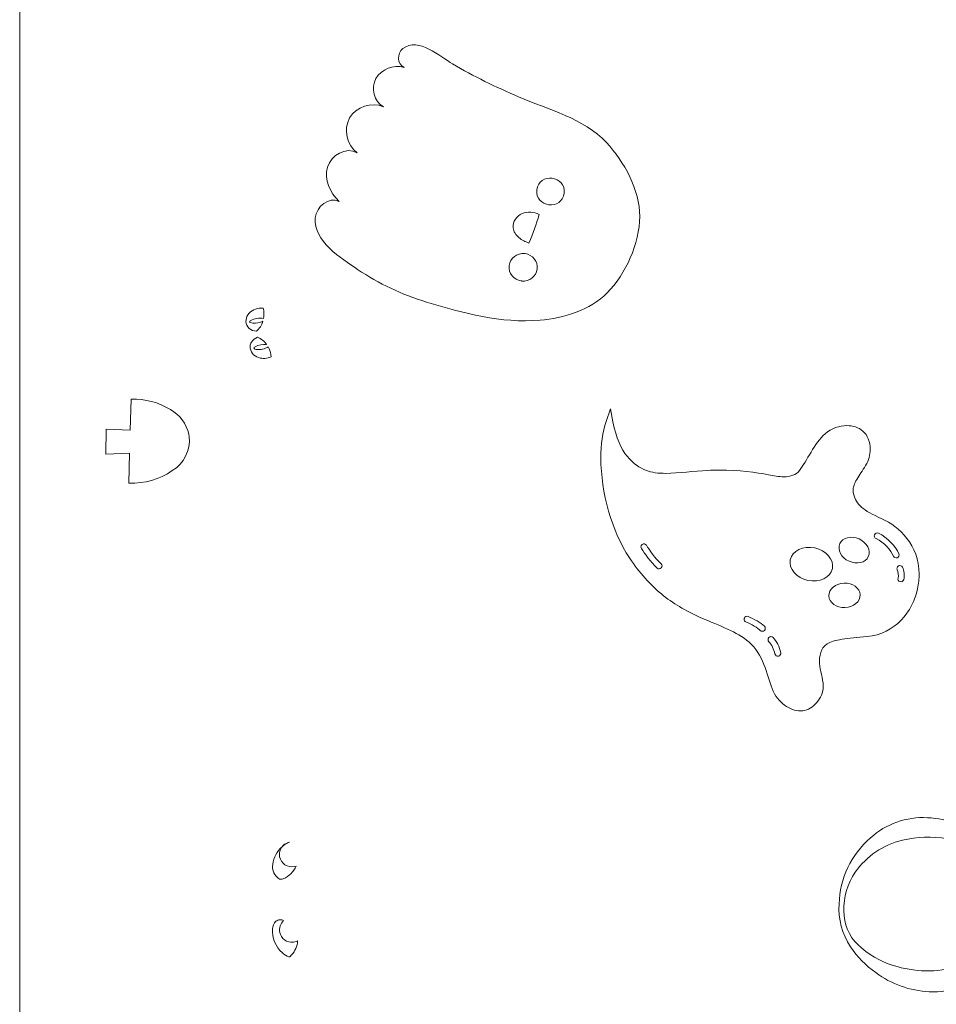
# Model space of a CAD drawing. Header units: millimetres. Extents: x -357 to 413, y -199 to 390.
# Tile 210 of 256: x 266 to 344, y 99 to 183. Entities that reach past the tile are written whole.
import ezdxf

# ---------------------------------------------------------------- set-up
doc = ezdxf.new("R2010")
doc.units = ezdxf.units.MM
doc.header["$MEASUREMENT"] = 0
doc.layers.add('Layer 1', color=7, linetype='Continuous')

msp = doc.modelspace()

# ---------------------------------------------------------------- linework, layer by layer
at = {"layer": 'Layer 1', "color": 173, "lineweight": 0}
msp.add_open_spline([(412.5212, 97.8702), (412.5212, 97.8702), (412.5212, 235.8701), (412.5212, 235.8701), (412.5212, 235.8701), (412.5212, 235.8701), (409.5212, 235.8701), (409.5212, 235.8701), (409.5212, 235.8701), (409.5212, 235.8701), (409.5212, 238.8701), (409.5212, 238.8701), (409.5212, 238.8701), (409.5212, 238.8701), (412.5212, 238.8701), (412.5212, 238.8701), (412.5212, 238.8701), (412.5212, 238.8701), (412.5212, 241.8701), (412.5212, 241.8701), (412.5212, 241.8701), (412.5212, 241.8701), (409.5212, 241.8701), (409.5212, 241.8701), (409.5212, 241.8701), (409.5212, 241.8701), (409.5212, 244.8701), (409.5212, 244.8701), (409.5212, 244.8701), (409.5212, 244.8701), (268.5212, 244.8701), (268.5212, 244.8701), (268.5212, 244.8701), (268.5212, 244.8701), (268.5212, 241.8701), (268.5212, 241.8701), (268.5212, 241.8701), (268.5212, 241.8701), (265.5212, 241.8701), (265.5212, 241.8701), (265.5212, 241.8701), (265.5212, 241.8701), (265.5212, 238.8701), (265.5212, 238.8701), (265.5212, 238.8701), (265.5212, 238.8701), (268.5212, 238.8701), (268.5212, 238.8701), (268.5212, 238.8701), (268.5212, 238.8701), (268.5212, 235.8701), (268.5212, 235.8701), (268.5212, 235.8701), (268.5212, 235.8701), (265.5212, 235.8701), (265.5212, 235.8701), (265.5212, 235.8701), (265.5212, 235.8701), (265.5212, 97.8702), (265.5212, 97.8702), (265.5212, 97.8702), (265.5212, 97.8702), (412.5212, 97.8702), (412.5212, 97.8702)], degree=3, knots=[0, 0, 0, 0, 0.0588235, 0.0588235, 0.0588235, 0.0588235, 0.1176471, 0.1176471, 0.1176471, 0.1176471, 0.1764706, 0.1764706, 0.1764706, 0.1764706, 0.2352941, 0.2352941, 0.2352941, 0.2352941, 0.2941176, 0.2941176, 0.2941176, 0.2941176, 0.3529412, 0.3529412, 0.3529412, 0.3529412, 0.4117647, 0.4117647, 0.4117647, 0.4117647, 0.4705882, 0.4705882, 0.4705882, 0.4705882, 0.5294118, 0.5294118, 0.5294118, 0.5294118, 0.5882353, 0.5882353, 0.5882353, 0.5882353, 0.6470588, 0.6470588, 0.6470588, 0.6470588, 0.7058824, 0.7058824, 0.7058824, 0.7058824, 0.7647059, 0.7647059, 0.7647059, 0.7647059, 0.8235294, 0.8235294, 0.8235294, 0.8235294, 0.8823529, 0.8823529, 0.8823529, 0.8823529, 1, 1, 1, 1], dxfattribs=at)
at = {"layer": 'Layer 1', "color": 140, "lineweight": 0}
for points, knots in [([(302.5183, 179.28), (304.3291, 178.206), (306.2332, 177.2963), (308.1642, 176.4614), (308.1642, 176.4614), (310.6886, 175.3706), (313.7429, 174.6249), (315.6759, 172.5455), (315.6759, 172.5455), (317.1806, 170.9269), (318.541, 168.4941), (318.5221, 166.2224), (318.5221, 166.2224), (318.5036, 163.9288), (317.3281, 161.3069), (315.7329, 159.6906), (315.7329, 159.6906), (314.3219, 158.2613), (311.9814, 157.5199), (310.0193, 157.3637), (310.0193, 157.3637), (306.6019, 157.0921), (303.5051, 157.9471), (300.2921, 158.9167), (300.2921, 158.9167), (298.2075, 159.5463), (296.2192, 160.4918), (294.4112, 161.7055), (294.4112, 161.7055), (292.9876, 162.6611), (290.6164, 164.1041), (290.7921, 166.1135), (290.7921, 166.1135), (290.8768, 167.0824), (291.96, 167.9609), (292.8268, 167.5197), (292.8268, 167.5197), (292.0396, 168.2642), (291.5343, 169.4052), (291.8336, 170.4465), (291.8336, 170.4465), (292.1329, 171.4878), (293.4324, 172.2129), (294.3767, 171.6816), (294.3767, 171.6816), (293.473, 172.3288), (293.1761, 173.6893), (293.7276, 174.6542), (293.7276, 174.6542), (294.2792, 175.6195), (295.6022, 176.0537), (296.6189, 175.6038), (296.6189, 175.6038), (295.8047, 176.0484), (295.524, 177.2117), (295.974, 178.0227), (295.974, 178.0227), (296.424, 178.8342), (297.4786, 179.2198), (298.3742, 178.9772), (298.3742, 178.9772), (297.773, 179.2205), (297.766, 180.1838), (298.2783, 180.5816), (298.2783, 180.5816), (299.5801, 181.5918), (301.4883, 179.8909), (302.5183, 179.28)], [0, 0, 0, 0, 0.0555556, 0.0555556, 0.0555556, 0.0555556, 0.1111111, 0.1111111, 0.1111111, 0.1111111, 0.1666667, 0.1666667, 0.1666667, 0.1666667, 0.2222222, 0.2222222, 0.2222222, 0.2222222, 0.2777778, 0.2777778, 0.2777778, 0.2777778, 0.3333333, 0.3333333, 0.3333333, 0.3333333, 0.3888889, 0.3888889, 0.3888889, 0.3888889, 0.4444444, 0.4444444, 0.4444444, 0.4444444, 0.5, 0.5, 0.5, 0.5, 0.5555556, 0.5555556, 0.5555556, 0.5555556, 0.6111111, 0.6111111, 0.6111111, 0.6111111, 0.6666667, 0.6666667, 0.6666667, 0.6666667, 0.7222222, 0.7222222, 0.7222222, 0.7222222, 0.7777778, 0.7777778, 0.7777778, 0.7777778, 0.8333333, 0.8333333, 0.8333333, 0.8333333, 0.8888889, 0.8888889, 0.8888889, 0.8888889, 1, 1, 1, 1]), ([(309.724, 168.5085), (309.5409, 167), (311.8809, 166.716), (312.064, 168.2245), (312.064, 168.2245), (312.2471, 169.7335), (309.9071, 170.0175), (309.724, 168.5085)], [0, 0, 0, 0, 0.3333333, 0.3333333, 0.3333333, 0.3333333, 1, 1, 1, 1]), ([(308.4814, 166.4843), (308.0049, 166.2874), (307.644, 165.7854), (307.6985, 165.2731), (307.6985, 165.2731), (307.7344, 164.938), (307.9353, 164.6365), (308.194, 164.4207), (308.194, 164.4207), (308.4456, 164.211), (308.7493, 164.0742), (309.0575, 163.9612), (309.0575, 163.9612), (309.4067, 164.7527), (309.6745, 165.5733), (309.9333, 166.4013), (309.9333, 166.4013), (309.4792, 166.6116), (308.9426, 166.6752), (308.4814, 166.4843)], [0, 0, 0, 0, 0.1666667, 0.1666667, 0.1666667, 0.1666667, 0.3333333, 0.3333333, 0.3333333, 0.3333333, 0.5, 0.5, 0.5, 0.5, 0.6666667, 0.6666667, 0.6666667, 0.6666667, 1, 1, 1, 1]), ([(308.6768, 163.0606), (308.0393, 163.1379), (307.4425, 162.6703), (307.3651, 162.0328), (307.3651, 162.0328), (307.2877, 161.3953), (307.7553, 160.7979), (308.3928, 160.7205), (308.3928, 160.7205), (308.4092, 160.7185), (308.4257, 160.7165), (308.4416, 160.7146), (308.4416, 160.7146), (309.0796, 160.6372), (309.6765, 161.1054), (309.7539, 161.7428), (309.7539, 161.7428), (309.8312, 162.3803), (309.3636, 162.9772), (308.7256, 163.0546), (308.7256, 163.0546), (308.7097, 163.0566), (308.6932, 163.0586), (308.6768, 163.0606)], [0, 0, 0, 0, 0.1428571, 0.1428571, 0.1428571, 0.1428571, 0.2857143, 0.2857143, 0.2857143, 0.2857143, 0.4285714, 0.4285714, 0.4285714, 0.4285714, 0.5714286, 0.5714286, 0.5714286, 0.5714286, 0.7142857, 0.7142857, 0.7142857, 0.7142857, 1, 1, 1, 1]), ([(286.3819, 158.1853), (286.3819, 158.1853), (286.3394, 158.3955), (286.3394, 158.3955), (286.3394, 158.3955), (285.8888, 158.4411), (285.4403, 158.2814), (285.126, 157.9553), (285.126, 157.9553), (284.8245, 157.6433), (284.7765, 157.1652), (285.0139, 156.802), (285.0139, 156.802), (285.0139, 156.802), (285.148, 156.658), (285.148, 156.658), (285.148, 156.658), (285.3195, 156.5147), (285.5352, 156.4353), (285.7586, 156.4285), (285.7586, 156.4285), (286.0223, 156.6486), (286.2107, 156.9453), (286.3015, 157.2766), (286.3015, 157.2766), (286.3015, 157.2766), (286.2102, 157.2334), (286.2102, 157.2334), (286.2102, 157.2334), (286.2102, 157.2334), (286.1004, 157.1941), (286.1004, 157.1941), (286.1004, 157.1941), (285.8242, 157.0944), (285.5246, 157.0824), (285.24, 157.1546), (285.24, 157.1546), (285.2157, 157.1732), (285.1958, 157.1961), (285.1785, 157.221), (285.1785, 157.221), (285.1785, 157.221), (285.1848, 157.2617), (285.1848, 157.2617), (285.1848, 157.2617), (285.2104, 157.2919), (285.2365, 157.3217), (285.2683, 157.346), (285.2683, 157.346), (285.602, 157.5243), (285.987, 157.5797), (286.3572, 157.5015), (286.3572, 157.5015), (286.4004, 157.7269), (286.4111, 157.9577), (286.3819, 158.1853)], [0, 0, 0, 0, 0.0666667, 0.0666667, 0.0666667, 0.0666667, 0.1333333, 0.1333333, 0.1333333, 0.1333333, 0.2, 0.2, 0.2, 0.2, 0.2666667, 0.2666667, 0.2666667, 0.2666667, 0.3333333, 0.3333333, 0.3333333, 0.3333333, 0.4, 0.4, 0.4, 0.4, 0.4666667, 0.4666667, 0.4666667, 0.4666667, 0.5333333, 0.5333333, 0.5333333, 0.5333333, 0.6, 0.6, 0.6, 0.6, 0.6666667, 0.6666667, 0.6666667, 0.6666667, 0.7333333, 0.7333333, 0.7333333, 0.7333333, 0.8, 0.8, 0.8, 0.8, 0.8666667, 0.8666667, 0.8666667, 0.8666667, 1, 1, 1, 1]), ([(286.9971, 154.4395), (286.948, 154.6635), (286.8674, 154.8793), (286.7554, 155.0794), (286.7554, 155.0794), (286.7554, 155.0794), (286.6658, 155.02), (286.6658, 155.02), (286.6658, 155.02), (286.3397, 154.8544), (285.9647, 154.8107), (285.6104, 154.9016), (285.6104, 154.9016), (285.6104, 154.9016), (285.5679, 154.9317), (285.5679, 154.9317), (285.5679, 154.9317), (285.5679, 154.9317), (285.5486, 154.968), (285.5486, 154.968), (285.5486, 154.968), (285.5486, 154.968), (285.555, 155.0088), (285.555, 155.0088), (285.555, 155.0088), (285.555, 155.0088), (285.5857, 155.0506), (285.5857, 155.0506), (285.5857, 155.0506), (285.5857, 155.0506), (285.6385, 155.0925), (285.6385, 155.0925), (285.6385, 155.0925), (285.9439, 155.2515), (286.2894, 155.3146), (286.6314, 155.2747), (286.6314, 155.2747), (286.4378, 155.5585), (286.1637, 155.7776), (285.8445, 155.9046), (285.8445, 155.9046), (285.6338, 155.83), (285.4575, 155.6818), (285.3396, 155.4917), (285.3396, 155.4917), (285.2677, 155.3816), (285.2253, 155.2542), (285.2232, 155.1228), (285.2232, 155.1228), (285.2182, 154.6812), (285.5105, 154.2932), (285.9334, 154.1658), (285.9334, 154.1658), (286.2923, 154.0537), (286.6796, 154.0761), (287.0242, 154.2266), (287.0242, 154.2266), (287.0242, 154.2266), (286.9971, 154.4395), (286.9971, 154.4395)], [0, 0, 0, 0, 0.0625, 0.0625, 0.0625, 0.0625, 0.125, 0.125, 0.125, 0.125, 0.1875, 0.1875, 0.1875, 0.1875, 0.25, 0.25, 0.25, 0.25, 0.3125, 0.3125, 0.3125, 0.3125, 0.375, 0.375, 0.375, 0.375, 0.4375, 0.4375, 0.4375, 0.4375, 0.5, 0.5, 0.5, 0.5, 0.5625, 0.5625, 0.5625, 0.5625, 0.625, 0.625, 0.625, 0.625, 0.6875, 0.6875, 0.6875, 0.6875, 0.75, 0.75, 0.75, 0.75, 0.8125, 0.8125, 0.8125, 0.8125, 0.875, 0.875, 0.875, 0.875, 1, 1, 1, 1]), ([(280.0147, 147.4004), (280.0147, 147.4004), (279.9761, 147.6094), (279.9761, 147.6094), (279.9761, 147.6094), (279.7717, 148.5048), (279.2013, 149.2735), (278.4041, 149.7295), (278.4041, 149.7295), (277.3973, 150.3412), (276.236, 150.6509), (275.0584, 150.6226), (275.0584, 150.6226), (275.0584, 150.6226), (274.9532, 147.9509), (274.9532, 147.9509), (274.9532, 147.9509), (274.9532, 147.9509), (272.9092, 148.0469), (272.9092, 148.0469), (272.9092, 148.0469), (272.9092, 148.0469), (272.8828, 145.9238), (272.8828, 145.9238), (272.8828, 145.9238), (272.8828, 145.9238), (274.9121, 145.992), (274.9121, 145.992), (274.9121, 145.992), (274.9121, 145.992), (274.8577, 143.4397), (274.8577, 143.4397), (274.8577, 143.4397), (276.176, 143.3877), (277.4763, 143.7615), (278.5652, 144.5064), (278.5652, 144.5064), (279.5587, 145.1181), (280.1219, 146.2387), (280.0147, 147.4004)], [0, 0, 0, 0, 0.0909091, 0.0909091, 0.0909091, 0.0909091, 0.1818182, 0.1818182, 0.1818182, 0.1818182, 0.2727273, 0.2727273, 0.2727273, 0.2727273, 0.3636364, 0.3636364, 0.3636364, 0.3636364, 0.4545455, 0.4545455, 0.4545455, 0.4545455, 0.5454545, 0.5454545, 0.5454545, 0.5454545, 0.6363636, 0.6363636, 0.6363636, 0.6363636, 0.7272727, 0.7272727, 0.7272727, 0.7272727, 0.8181818, 0.8181818, 0.8181818, 0.8181818, 1, 1, 1, 1]), ([(342.4043, 135.6666), (342.4043, 135.2705), (342.3613, 134.8526), (342.2691, 134.4133), (342.2691, 134.4133), (342.0608, 133.4232), (341.5879, 132.466), (340.8621, 131.7188), (340.8621, 131.7188), (340.1377, 130.9718), (339.1533, 130.44), (337.9563, 130.3192), (337.9563, 130.3192), (337.1082, 130.2334), (336.3941, 130.1777), (335.8206, 130.0891), (335.8206, 130.0891), (335.2461, 130.0019), (334.8188, 129.8778), (334.5341, 129.688), (334.5341, 129.688), (334.3432, 129.5612), (334.2074, 129.4107), (334.1018, 129.1943), (334.1018, 129.1943), (333.9461, 128.8703), (333.8925, 128.5658), (333.8918, 128.2496), (333.8918, 128.2496), (333.8888, 127.6609), (334.0981, 127.0348), (334.1957, 126.3358), (334.1957, 126.3358), (334.2067, 126.2533), (334.2121, 126.1712), (334.2121, 126.0903), (334.2121, 126.0903), (334.2108, 125.5326), (333.9646, 125.0366), (333.6379, 124.6659), (333.6379, 124.6659), (333.3076, 124.296), (332.8994, 124.0358), (332.4785, 123.9744), (332.4785, 123.9744), (332.4111, 123.9654), (332.3423, 123.961), (332.2732, 123.961), (332.2732, 123.961), (331.8222, 123.9627), (331.3365, 124.1394), (330.8968, 124.4617), (330.8968, 124.4617), (330.4581, 124.7847), (330.0664, 125.2596), (329.8367, 125.8723), (329.8367, 125.8723), (329.6046, 126.4938), (329.4178, 127.232), (329.1314, 127.9444), (329.1314, 127.9444), (328.8453, 128.6574), (328.4649, 129.3365), (327.8666, 129.8524), (327.8666, 129.8524), (327.33, 130.3155), (326.726, 130.6479), (326.0334, 130.9628), (326.0334, 130.9628), (325.3418, 131.2778), (324.5644, 131.5732), (323.7015, 131.9649), (323.7015, 131.9649), (322.4176, 132.5472), (321.3444, 133.1616), (320.3721, 133.9611), (320.3721, 133.9611), (319.3992, 134.7604), (318.5315, 135.7417), (317.6498, 137.0457), (317.6498, 137.0457), (316.152, 139.2656), (315.2025, 142.6392), (315.1991, 145.592), (315.1991, 145.592), (315.1991, 146.7219), (315.3393, 147.7911), (315.6542, 148.7134), (315.6542, 148.7134), (315.6542, 148.7134), (316.0181, 149.7793), (316.0181, 149.7793), (316.0181, 149.7793), (316.0181, 149.7793), (316.2361, 148.6741), (316.2361, 148.6741), (316.2361, 148.6741), (316.5095, 147.2874), (316.9465, 146.362), (317.4482, 145.7288), (317.4482, 145.7288), (317.9506, 145.096), (318.5194, 144.7445), (319.1017, 144.5147), (319.1017, 144.5147), (319.5457, 144.3393), (320.1149, 144.2726), (320.7471, 144.2732), (320.7471, 144.2732), (321.8572, 144.2723), (323.1494, 144.4731), (324.3286, 144.5275), (324.3286, 144.5275), (324.6597, 144.5426), (324.986, 144.5493), (325.306, 144.5493), (325.306, 144.5493), (326.9842, 144.5493), (328.4857, 144.3587), (329.5358, 144.1408), (329.5358, 144.1408), (329.9624, 144.0519), (330.4095, 143.9808), (330.816, 143.9811), (330.816, 143.9811), (331.1115, 143.9808), (331.3838, 144.0187), (331.6135, 144.1049), (331.6135, 144.1049), (331.8436, 144.1918), (332.0314, 144.3215), (332.1857, 144.5254), (332.1857, 144.5254), (332.4866, 144.9246), (332.8109, 145.5061), (333.1654, 146.085), (333.1654, 146.085), (333.5215, 146.6649), (333.9069, 147.2454), (334.3768, 147.6613), (334.3768, 147.6613), (334.9097, 148.1295), (335.5879, 148.3549), (336.2244, 148.3555), (336.2244, 148.3555), (336.7389, 148.3549), (337.2366, 148.2083), (337.6055, 147.885), (337.6055, 147.885), (337.9942, 147.5369), (338.2257, 146.9631), (338.229, 146.3204), (338.229, 146.3204), (338.229, 145.874), (338.1106, 145.3921), (337.8299, 144.9423), (337.8299, 144.9423), (337.5596, 144.5104), (337.2816, 144.1193), (337.0793, 143.7605), (337.0793, 143.7605), (336.8754, 143.4009), (336.7553, 143.0816), (336.7567, 142.7962), (336.7567, 142.7962), (336.7567, 142.7077), (336.7674, 142.6208), (336.7909, 142.5319), (336.7909, 142.5319), (336.9297, 142.0195), (337.1243, 141.6968), (337.4858, 141.3789), (337.4858, 141.3789), (337.848, 141.0626), (338.3987, 140.7631), (339.212, 140.3942), (339.212, 140.3942), (339.9586, 140.0541), (340.7508, 139.5034), (341.3639, 138.7186), (341.3639, 138.7186), (341.9769, 137.9355), (342.4052, 136.9115), (342.4043, 135.6666)], [0, 0, 0, 0, 0.0212766, 0.0212766, 0.0212766, 0.0212766, 0.0425532, 0.0425532, 0.0425532, 0.0425532, 0.0638298, 0.0638298, 0.0638298, 0.0638298, 0.0851064, 0.0851064, 0.0851064, 0.0851064, 0.106383, 0.106383, 0.106383, 0.106383, 0.1276596, 0.1276596, 0.1276596, 0.1276596, 0.1489362, 0.1489362, 0.1489362, 0.1489362, 0.1702128, 0.1702128, 0.1702128, 0.1702128, 0.1914894, 0.1914894, 0.1914894, 0.1914894, 0.212766, 0.212766, 0.212766, 0.212766, 0.2340426, 0.2340426, 0.2340426, 0.2340426, 0.2553191, 0.2553191, 0.2553191, 0.2553191, 0.2765957, 0.2765957, 0.2765957, 0.2765957, 0.2978723, 0.2978723, 0.2978723, 0.2978723, 0.3191489, 0.3191489, 0.3191489, 0.3191489, 0.3404255, 0.3404255, 0.3404255, 0.3404255, 0.3617021, 0.3617021, 0.3617021, 0.3617021, 0.3829787, 0.3829787, 0.3829787, 0.3829787, 0.4042553, 0.4042553, 0.4042553, 0.4042553, 0.4255319, 0.4255319, 0.4255319, 0.4255319, 0.4468085, 0.4468085, 0.4468085, 0.4468085, 0.4680851, 0.4680851, 0.4680851, 0.4680851, 0.4893617, 0.4893617, 0.4893617, 0.4893617, 0.5106383, 0.5106383, 0.5106383, 0.5106383, 0.5319149, 0.5319149, 0.5319149, 0.5319149, 0.5531915, 0.5531915, 0.5531915, 0.5531915, 0.5744681, 0.5744681, 0.5744681, 0.5744681, 0.5957447, 0.5957447, 0.5957447, 0.5957447, 0.6170213, 0.6170213, 0.6170213, 0.6170213, 0.6382979, 0.6382979, 0.6382979, 0.6382979, 0.6595745, 0.6595745, 0.6595745, 0.6595745, 0.6808511, 0.6808511, 0.6808511, 0.6808511, 0.7021277, 0.7021277, 0.7021277, 0.7021277, 0.7234043, 0.7234043, 0.7234043, 0.7234043, 0.7446809, 0.7446809, 0.7446809, 0.7446809, 0.7659574, 0.7659574, 0.7659574, 0.7659574, 0.787234, 0.787234, 0.787234, 0.787234, 0.8085106, 0.8085106, 0.8085106, 0.8085106, 0.8297872, 0.8297872, 0.8297872, 0.8297872, 0.8510638, 0.8510638, 0.8510638, 0.8510638, 0.8723404, 0.8723404, 0.8723404, 0.8723404, 0.893617, 0.893617, 0.893617, 0.893617, 0.9148936, 0.9148936, 0.9148936, 0.9148936, 0.9361702, 0.9361702, 0.9361702, 0.9361702, 0.9574468, 0.9574468, 0.9574468, 0.9574468, 1, 1, 1, 1]), ([(338.063, 137.1604), (337.8245, 136.6362), (337.087, 136.4585), (336.4163, 136.7643), (336.4163, 136.7643), (335.7452, 137.0688), (335.395, 137.742), (335.6331, 138.2655), (335.6331, 138.2655), (335.8719, 138.7901), (336.6091, 138.9678), (337.2802, 138.6622), (337.2802, 138.6622), (337.951, 138.357), (338.3015, 137.685), (338.063, 137.1604)], [0, 0, 0, 0, 0.2, 0.2, 0.2, 0.2, 0.4, 0.4, 0.4, 0.4, 0.6, 0.6, 0.6, 0.6, 1, 1, 1, 1]), ([(340.673, 137.3931), (340.7249, 137.265), (340.6632, 137.1178), (340.5344, 137.0658), (340.5344, 137.0658), (340.4053, 137.0135), (340.2588, 137.0759), (340.2068, 137.2047), (340.2068, 137.2047), (340.0119, 137.6856), (339.425, 138.3728), (338.7207, 138.6981), (338.7207, 138.6981), (338.6288, 138.7407), (338.5748, 138.8313), (338.5748, 138.9262), (338.5748, 138.9262), (338.5748, 138.9617), (338.5822, 138.9976), (338.5979, 139.0318), (338.5979, 139.0318), (338.6563, 139.1579), (338.8055, 139.213), (338.9317, 139.1546), (338.9317, 139.1546), (339.6645, 138.8162), (340.3969, 138.0753), (340.673, 137.3931)], [0, 0, 0, 0, 0.125, 0.125, 0.125, 0.125, 0.25, 0.25, 0.25, 0.25, 0.375, 0.375, 0.375, 0.375, 0.5, 0.5, 0.5, 0.5, 0.625, 0.625, 0.625, 0.625, 0.75, 0.75, 0.75, 0.75, 1, 1, 1, 1]), ([(320.3483, 136.5423), (320.4499, 136.4487), (320.4563, 136.2894), (320.3627, 136.1868), (320.3627, 136.1868), (320.2681, 136.0848), (320.1092, 136.0784), (320.0069, 136.1727), (320.0069, 136.1727), (319.4535, 136.6838), (318.9303, 137.4451), (318.6677, 137.8537), (318.6677, 137.8537), (318.6408, 137.8956), (318.6278, 137.9429), (318.6278, 137.9892), (318.6278, 137.9892), (318.6278, 138.072), (318.6687, 138.1532), (318.7431, 138.2011), (318.7431, 138.2011), (318.8602, 138.2762), (319.0158, 138.2423), (319.0909, 138.1256), (319.0909, 138.1256), (319.3405, 137.7373), (319.8358, 137.0155), (320.3483, 136.5423)], [0, 0, 0, 0, 0.125, 0.125, 0.125, 0.125, 0.25, 0.25, 0.25, 0.25, 0.375, 0.375, 0.375, 0.375, 0.5, 0.5, 0.5, 0.5, 0.625, 0.625, 0.625, 0.625, 0.75, 0.75, 0.75, 0.75, 1, 1, 1, 1]), ([(334.9879, 136.1395), (334.8285, 135.3731), (333.8955, 134.9194), (332.9031, 135.1253), (332.9031, 135.1253), (331.9107, 135.3312), (331.2349, 136.12), (331.3942, 136.8864), (331.3942, 136.8864), (331.5535, 137.6534), (332.4869, 138.1075), (333.4796, 137.9016), (333.4796, 137.9016), (334.4717, 137.6953), (335.1472, 136.9065), (334.9879, 136.1395)], [0, 0, 0, 0, 0.2, 0.2, 0.2, 0.2, 0.4, 0.4, 0.4, 0.4, 0.6, 0.6, 0.6, 0.6, 1, 1, 1, 1]), ([(340.9896, 136.2518), (341.1143, 136.002), (341.1834, 135.4935), (341.0878, 135.1883), (341.0878, 135.1883), (341.0466, 135.0555), (340.9054, 134.9817), (340.7729, 135.0233), (340.7729, 135.0233), (340.6404, 135.0649), (340.566, 135.2058), (340.6076, 135.3383), (340.6076, 135.3383), (340.6599, 135.5076), (340.6126, 135.8809), (340.5395, 136.0271), (340.5395, 136.0271), (340.5214, 136.063), (340.513, 136.1016), (340.513, 136.1391), (340.513, 136.1391), (340.513, 136.2314), (340.564, 136.3203), (340.6518, 136.3645), (340.6518, 136.3645), (340.7763, 136.4266), (340.9272, 136.3763), (340.9896, 136.2518)], [0, 0, 0, 0, 0.125, 0.125, 0.125, 0.125, 0.25, 0.25, 0.25, 0.25, 0.375, 0.375, 0.375, 0.375, 0.5, 0.5, 0.5, 0.5, 0.625, 0.625, 0.625, 0.625, 0.75, 0.75, 0.75, 0.75, 1, 1, 1, 1]), ([(336.0638, 132.8038), (335.3269, 132.7766), (334.7128, 133.221), (334.6917, 133.7965), (334.6917, 133.7965), (334.6709, 134.3727), (335.2508, 134.8607), (335.9873, 134.8878), (335.9873, 134.8878), (336.7235, 134.914), (337.3379, 134.47), (337.3594, 133.8944), (337.3594, 133.8944), (337.3802, 133.3189), (336.8003, 132.8302), (336.0638, 132.8038)], [0, 0, 0, 0, 0.2, 0.2, 0.2, 0.2, 0.4, 0.4, 0.4, 0.4, 0.6, 0.6, 0.6, 0.6, 1, 1, 1, 1]), ([(329.1837, 131.203), (329.2819, 131.1047), (329.2819, 130.9454), (329.1833, 130.8474), (329.1833, 130.8474), (329.0851, 130.7492), (328.9261, 130.7492), (328.8278, 130.8474), (328.8278, 130.8474), (328.6189, 131.0567), (328.0806, 131.3747), (327.6023, 131.5719), (327.6023, 131.5719), (327.5054, 131.6118), (327.4467, 131.7057), (327.4467, 131.8043), (327.4467, 131.8043), (327.4467, 131.8365), (327.4528, 131.869), (327.4658, 131.9006), (327.4658, 131.9006), (327.5185, 132.0287), (327.6657, 132.09), (327.7942, 132.0371), (327.7942, 132.0371), (328.2644, 131.8435), (328.8926, 131.4947), (329.1837, 131.203)], [0, 0, 0, 0, 0.125, 0.125, 0.125, 0.125, 0.25, 0.25, 0.25, 0.25, 0.375, 0.375, 0.375, 0.375, 0.5, 0.5, 0.5, 0.5, 0.625, 0.625, 0.625, 0.625, 0.75, 0.75, 0.75, 0.75, 1, 1, 1, 1]), ([(330.5708, 128.9438), (330.5987, 128.8076), (330.5101, 128.6748), (330.3736, 128.6477), (330.3736, 128.6477), (330.2375, 128.6205), (330.105, 128.7087), (330.0778, 128.8449), (330.0778, 128.8449), (329.999, 129.2373), (329.7921, 129.6551), (329.5623, 129.8846), (329.5623, 129.8846), (329.513, 129.9339), (329.4885, 129.9979), (329.4885, 130.0626), (329.4885, 130.0626), (329.4885, 130.1267), (329.513, 130.1911), (329.5623, 130.2404), (329.5623, 130.2404), (329.6603, 130.3387), (329.8196, 130.3387), (329.9178, 130.2404), (329.9178, 130.2404), (330.2167, 129.9416), (330.4729, 129.4328), (330.5708, 128.9438)], [0, 0, 0, 0, 0.125, 0.125, 0.125, 0.125, 0.25, 0.25, 0.25, 0.25, 0.375, 0.375, 0.375, 0.375, 0.5, 0.5, 0.5, 0.5, 0.625, 0.625, 0.625, 0.625, 0.75, 0.75, 0.75, 0.75, 1, 1, 1, 1]), ([(350.5749, 108.3801), (350.3461, 109.5469), (349.7075, 110.5934), (348.7746, 111.3305), (348.7746, 111.3305), (347.6206, 112.2406), (346.2468, 112.8299), (344.792, 113.0388), (344.792, 113.0388), (343.523, 113.2496), (342.2249, 113.2085), (340.9717, 112.9179), (340.9717, 112.9179), (339.3454, 112.5214), (337.9157, 111.5541), (336.9426, 110.192), (336.9426, 110.192), (336.2853, 109.2093), (335.9449, 108.0487), (335.9674, 106.8666), (335.9674, 106.8666), (335.9606, 105.7721), (336.4041, 104.7227), (337.1939, 103.9649), (337.1939, 103.9649), (338.0471, 103.1635), (339.0685, 102.5632), (340.1837, 102.2076), (340.1837, 102.2076), (341.9919, 101.6339), (343.927, 101.5965), (345.756, 102.1), (345.756, 102.1), (346.8691, 102.4162), (347.871, 103.0384), (348.6479, 103.8959), (348.6479, 103.8959), (349.4057, 104.775), (349.7746, 105.9239), (349.6703, 107.0798), (349.6703, 107.0798), (349.5978, 108.1868), (348.9634, 109.1795), (347.9893, 109.7103), (347.9893, 109.7103), (347.6226, 109.9074), (347.2015, 109.9787), (346.7904, 109.9135), (346.7904, 109.9135), (346.4535, 109.824), (346.17, 109.5965), (346.0094, 109.2872), (346.0094, 109.2872), (345.8132, 108.9529), (345.7565, 108.5547), (345.8517, 108.179), (345.8517, 108.179), (345.9109, 107.8113), (346.1144, 107.4825), (346.4171, 107.2655), (346.4171, 107.2655), (346.7269, 107.082), (347.1227, 107.1407), (347.3659, 107.4063), (347.3659, 107.4063), (347.5456, 107.5916), (347.6289, 107.8502), (347.5913, 108.1056), (347.5913, 108.1056), (347.5933, 108.2516), (347.5648, 108.3964), (347.5076, 108.5308), (347.5076, 108.5308), (347.4942, 108.5671), (347.4667, 108.5967), (347.4314, 108.6125), (347.4314, 108.6125), (347.396, 108.6283), (347.3556, 108.629), (347.3196, 108.6148), (347.3196, 108.6148), (347.1748, 108.5091), (347.0602, 108.3677), (346.9868, 108.2041), (346.9868, 108.2041), (346.9275, 108.0966), (346.872, 107.987), (346.8204, 107.8756), (346.8204, 107.8756), (346.6481, 107.9748), (346.5409, 108.1578), (346.5388, 108.3567), (346.5388, 108.3567), (346.5516, 108.4743), (346.614, 108.5806), (346.7104, 108.6492), (346.7104, 108.6492), (346.8951, 108.8114), (347.127, 108.9104), (347.3718, 108.9316), (347.3718, 108.9316), (347.5633, 108.91), (347.7399, 108.8189), (347.8685, 108.6755), (347.8685, 108.6755), (348.0498, 108.5182), (348.1804, 108.3107), (348.2437, 108.0791), (348.2437, 108.0791), (348.2943, 107.8518), (348.2354, 107.6138), (348.0847, 107.4362), (348.0847, 107.4362), (347.8546, 107.1176), (347.5312, 106.8783), (347.1592, 106.7514), (347.1592, 106.7514), (346.4685, 106.6565), (345.7765, 106.9144), (345.3164, 107.4382), (345.3164, 107.4382), (345.0275, 107.7209), (344.8599, 108.1051), (344.8493, 108.5092), (344.8493, 108.5092), (344.854, 108.9476), (345.0412, 109.3643), (345.3658, 109.659), (345.3658, 109.659), (346.0964, 110.397), (347.2272, 110.5644), (348.1403, 110.0697), (348.1403, 110.0697), (348.9907, 109.6088), (349.6488, 108.8602), (349.9971, 107.9577), (349.9971, 107.9577), (350.2952, 107.0672), (350.3406, 106.1117), (350.1283, 105.1969), (350.1283, 105.1969), (349.888, 104.1679), (349.3849, 103.2187), (348.6681, 102.4423), (348.6681, 102.4423), (347.9331, 101.5982), (347.0274, 100.9197), (346.0108, 100.4516), (346.0108, 100.4516), (345.1487, 100.0735), (344.2087, 99.9064), (343.2691, 99.9643), (343.2691, 99.9643), (341.6156, 100.039), (340.0227, 100.6088), (338.6971, 101.5997), (338.6971, 101.5997), (337.8502, 102.2003), (337.118, 102.9481), (336.5353, 103.8074), (336.5353, 103.8074), (335.8203, 104.8888), (335.4795, 106.1749), (335.565, 107.4684), (335.565, 107.4684), (335.6275, 109.6418), (336.6003, 111.6896), (338.2455, 113.1112), (338.2455, 113.1112), (339.57, 114.3177), (341.325, 114.9401), (343.1137, 114.8377), (343.1137, 114.8377), (344.8737, 114.7627), (346.5634, 114.1258), (347.935, 113.0205), (347.935, 113.0205), (349.0432, 112.1822), (349.923, 111.0788), (350.4936, 109.8119), (350.4936, 109.8119), (350.6743, 109.3986), (350.8193, 108.9707), (350.9269, 108.5327), (350.9269, 108.5327), (350.9269, 108.5327), (350.5749, 108.3801), (350.5749, 108.3801)], [0, 0, 0, 0, 0.0208333, 0.0208333, 0.0208333, 0.0208333, 0.0416667, 0.0416667, 0.0416667, 0.0416667, 0.0625, 0.0625, 0.0625, 0.0625, 0.0833333, 0.0833333, 0.0833333, 0.0833333, 0.1041667, 0.1041667, 0.1041667, 0.1041667, 0.125, 0.125, 0.125, 0.125, 0.1458333, 0.1458333, 0.1458333, 0.1458333, 0.1666667, 0.1666667, 0.1666667, 0.1666667, 0.1875, 0.1875, 0.1875, 0.1875, 0.2083333, 0.2083333, 0.2083333, 0.2083333, 0.2291667, 0.2291667, 0.2291667, 0.2291667, 0.25, 0.25, 0.25, 0.25, 0.2708333, 0.2708333, 0.2708333, 0.2708333, 0.2916667, 0.2916667, 0.2916667, 0.2916667, 0.3125, 0.3125, 0.3125, 0.3125, 0.3333333, 0.3333333, 0.3333333, 0.3333333, 0.3541667, 0.3541667, 0.3541667, 0.3541667, 0.375, 0.375, 0.375, 0.375, 0.3958333, 0.3958333, 0.3958333, 0.3958333, 0.4166667, 0.4166667, 0.4166667, 0.4166667, 0.4375, 0.4375, 0.4375, 0.4375, 0.4583333, 0.4583333, 0.4583333, 0.4583333, 0.4791667, 0.4791667, 0.4791667, 0.4791667, 0.5, 0.5, 0.5, 0.5, 0.5208333, 0.5208333, 0.5208333, 0.5208333, 0.5416667, 0.5416667, 0.5416667, 0.5416667, 0.5625, 0.5625, 0.5625, 0.5625, 0.5833333, 0.5833333, 0.5833333, 0.5833333, 0.6041667, 0.6041667, 0.6041667, 0.6041667, 0.625, 0.625, 0.625, 0.625, 0.6458333, 0.6458333, 0.6458333, 0.6458333, 0.6666667, 0.6666667, 0.6666667, 0.6666667, 0.6875, 0.6875, 0.6875, 0.6875, 0.7083333, 0.7083333, 0.7083333, 0.7083333, 0.7291667, 0.7291667, 0.7291667, 0.7291667, 0.75, 0.75, 0.75, 0.75, 0.7708333, 0.7708333, 0.7708333, 0.7708333, 0.7916667, 0.7916667, 0.7916667, 0.7916667, 0.8125, 0.8125, 0.8125, 0.8125, 0.8333333, 0.8333333, 0.8333333, 0.8333333, 0.8541667, 0.8541667, 0.8541667, 0.8541667, 0.875, 0.875, 0.875, 0.875, 0.8958333, 0.8958333, 0.8958333, 0.8958333, 0.9166667, 0.9166667, 0.9166667, 0.9166667, 0.9375, 0.9375, 0.9375, 0.9375, 0.9583333, 0.9583333, 0.9583333, 0.9583333, 1, 1, 1, 1]), ([(288.9756, 110.6598), (288.9756, 110.6598), (288.783, 110.642), (288.783, 110.642), (288.783, 110.642), (288.5018, 110.6442), (288.231, 110.7535), (288.0316, 110.9516), (288.0316, 110.9516), (287.8323, 111.1497), (287.7212, 111.4198), (287.7241, 111.7009), (287.7241, 111.7009), (287.7187, 112.0453), (287.8913, 112.3699), (288.1865, 112.5471), (288.1865, 112.5471), (288.2991, 112.6448), (288.4349, 112.7123), (288.5811, 112.741), (288.5811, 112.741), (288.5811, 112.741), (288.5425, 112.7429), (288.5425, 112.7429), (288.5425, 112.7429), (288.5425, 112.7429), (288.503, 112.731), (288.503, 112.731), (288.503, 112.731), (288.4403, 112.6966), (288.3752, 112.6668), (288.3067, 112.6463), (288.3067, 112.6463), (288.3067, 112.6463), (288.1717, 112.5645), (288.1717, 112.5645), (288.1717, 112.5645), (288.0821, 112.5081), (288.0031, 112.4358), (287.9461, 112.3469), (287.9461, 112.3469), (287.515, 111.9606), (287.2347, 111.4345), (287.1494, 110.8618), (287.1494, 110.8618), (287.0676, 110.3577), (287.302, 109.8541), (287.7417, 109.5941), (287.7417, 109.5941), (287.7417, 109.5941), (287.835, 109.576), (287.835, 109.576), (287.835, 109.576), (287.835, 109.576), (287.854, 109.576), (287.854, 109.576), (287.854, 109.576), (287.854, 109.576), (287.9502, 109.587), (287.9502, 109.587), (287.9502, 109.587), (287.9502, 109.587), (288.0493, 109.6149), (288.0493, 109.6149), (288.0493, 109.6149), (288.5498, 109.8179), (288.9494, 110.2115), (289.157, 110.7101), (289.157, 110.7101), (289.157, 110.7101), (288.9756, 110.6598), (288.9756, 110.6598)], [0, 0, 0, 0, 0.0526316, 0.0526316, 0.0526316, 0.0526316, 0.1052632, 0.1052632, 0.1052632, 0.1052632, 0.1578947, 0.1578947, 0.1578947, 0.1578947, 0.2105263, 0.2105263, 0.2105263, 0.2105263, 0.2631579, 0.2631579, 0.2631579, 0.2631579, 0.3157895, 0.3157895, 0.3157895, 0.3157895, 0.3684211, 0.3684211, 0.3684211, 0.3684211, 0.4210526, 0.4210526, 0.4210526, 0.4210526, 0.4736842, 0.4736842, 0.4736842, 0.4736842, 0.5263158, 0.5263158, 0.5263158, 0.5263158, 0.5789474, 0.5789474, 0.5789474, 0.5789474, 0.6315789, 0.6315789, 0.6315789, 0.6315789, 0.6842105, 0.6842105, 0.6842105, 0.6842105, 0.7368421, 0.7368421, 0.7368421, 0.7368421, 0.7894737, 0.7894737, 0.7894737, 0.7894737, 0.8421053, 0.8421053, 0.8421053, 0.8421053, 0.8947368, 0.8947368, 0.8947368, 0.8947368, 1, 1, 1, 1]), ([(289.1634, 104.2635), (289.1634, 104.2635), (289.0418, 104.225), (289.0418, 104.225), (289.0418, 104.225), (289.0418, 104.225), (288.9146, 104.201), (288.9146, 104.201), (288.9146, 104.201), (288.3666, 104.1335), (287.8601, 104.4985), (287.7456, 105.0387), (287.7456, 105.0387), (287.6709, 105.411), (287.7992, 105.7948), (288.083, 106.047), (288.083, 106.047), (287.9794, 106.0956), (287.8661, 106.1205), (287.7517, 106.118), (287.7517, 106.118), (287.6313, 106.1079), (287.5196, 106.0575), (287.4261, 105.9816), (287.4261, 105.9816), (287.2635, 105.8065), (287.163, 105.5824), (287.145, 105.3441), (287.145, 105.3441), (287.0766, 104.5665), (287.3887, 103.8044), (287.981, 103.296), (287.981, 103.296), (288.1433, 103.1437), (288.3322, 103.0231), (288.5371, 102.9362), (288.5371, 102.9362), (288.5371, 102.9362), (288.5711, 102.9352), (288.5711, 102.9352), (288.5711, 102.9352), (288.5711, 102.9352), (288.6035, 102.9445), (288.6035, 102.9445), (288.6035, 102.9445), (288.6035, 102.9445), (288.6331, 102.965), (288.6331, 102.965), (288.6331, 102.965), (288.6331, 102.965), (288.7647, 103.1058), (288.7647, 103.1058), (288.7647, 103.1058), (289.0697, 103.4386), (289.2521, 103.8654), (289.2781, 104.316), (289.2781, 104.316), (289.2781, 104.316), (289.1634, 104.2635), (289.1634, 104.2635)], [0, 0, 0, 0, 0.0625, 0.0625, 0.0625, 0.0625, 0.125, 0.125, 0.125, 0.125, 0.1875, 0.1875, 0.1875, 0.1875, 0.25, 0.25, 0.25, 0.25, 0.3125, 0.3125, 0.3125, 0.3125, 0.375, 0.375, 0.375, 0.375, 0.4375, 0.4375, 0.4375, 0.4375, 0.5, 0.5, 0.5, 0.5, 0.5625, 0.5625, 0.5625, 0.5625, 0.625, 0.625, 0.625, 0.625, 0.6875, 0.6875, 0.6875, 0.6875, 0.75, 0.75, 0.75, 0.75, 0.8125, 0.8125, 0.8125, 0.8125, 0.875, 0.875, 0.875, 0.875, 1, 1, 1, 1])]:
    msp.add_open_spline(points, degree=3, knots=knots, dxfattribs=at)

doc.saveas('drawing.dxf')
